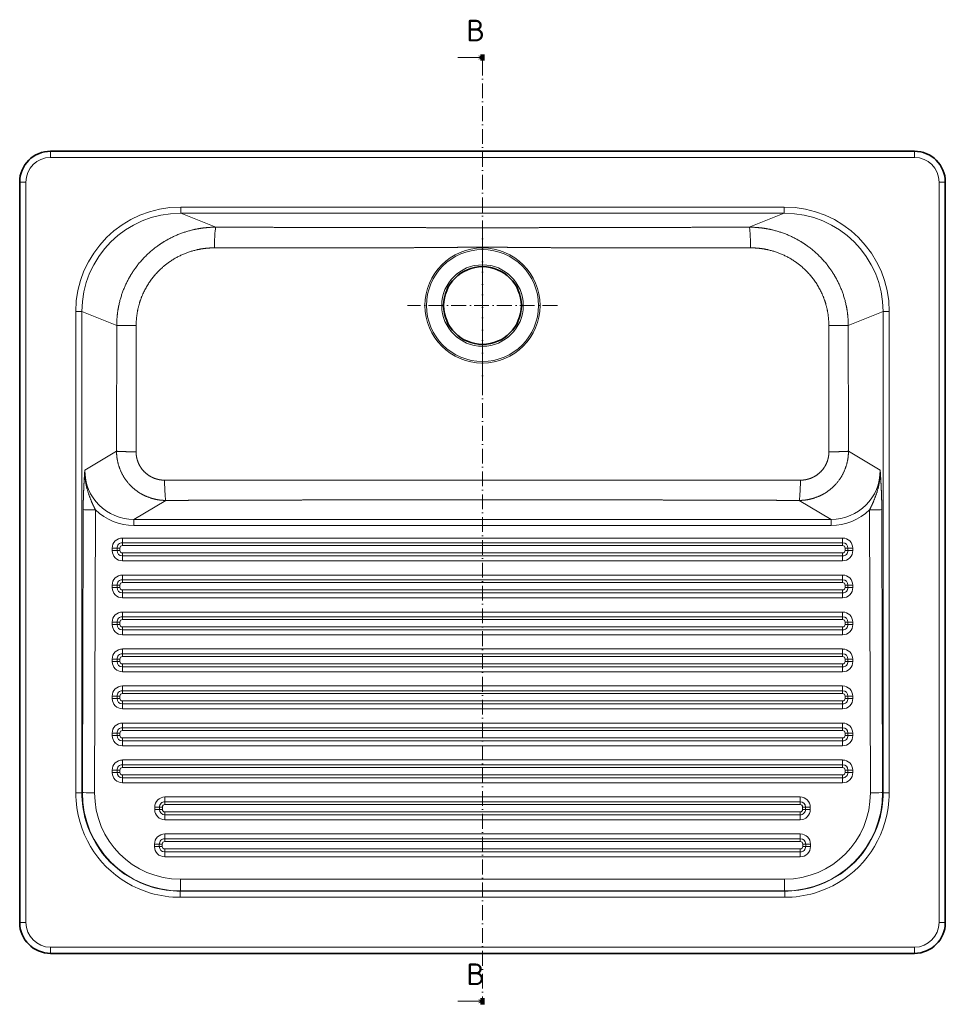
# Model space of a CAD drawing. Extents: x 34 to 383, y 7 to 271.
# Tile 1 of 3: x 34 to 184, y 7 to 166. Entities that reach past the tile are written whole.
import ezdxf
from ezdxf.enums import TextEntityAlignment as Align

# ---------------------------------------------------------------- set-up
doc = ezdxf.new("R2010")
doc.units = 0
doc.linetypes.add('DASHDOT', pattern=[18.5, 12, -3, 0.5, -3])
doc.layers.get('0').update_dxf_attribs({"lineweight": 13})
doc.styles.get("Standard").update_dxf_attribs({"font": 'isocp.shx'})

# ---------------------------------------------------------------- blocks, each defined once
blk = doc.blocks.new('BLOCK10')
at = {"color": 7, "lineweight": 13}
for p, q in [((0, 75.97), (-20, 75.97)), ((0, -688.81), (-20, -688.81))]:
    blk.add_line(p, q, dxfattribs=at)
at = {"color": 7, "lineweight": 100, "ltscale": 0.125}
for p, q in [((0, 78.47), (0, 73.47)), ((0, -691.31), (0, -686.31))]:
    blk.add_line(p, q, dxfattribs=at)
at = {"color": 7, "linetype": 'DASHDOT', "lineweight": 13}
blk.add_line((0, 73.47), (0, -686.31), dxfattribs=at)
at = {"color": 7, "lineweight": 13}
for points in [[(-3, 74.73), (0, 75.97), (-3, 77.22)], [(-3, -690.05), (0, -688.81), (-3, -687.56)]]:
    blk.add_lwpolyline(points, dxfattribs=at)
for p, p2 in [((-13.12, 89.1), (2.06, 89.1)), ((-13.12, -675.68), (2.06, -675.68))]:
    blk.add_text('B', height=17.5, dxfattribs=at).set_placement(p, p2, align=Align.FIT)
blk = doc.blocks.new('BLOCK11')
at = {"color": 7, "linetype": 'DASHDOT', "lineweight": 13}
for p, q in [((0, -64.35), (0, -185.65)), ((60.65, -125), (-60.65, -125))]:
    blk.add_line(p, q, dxfattribs=at)
blk = doc.blocks.new('BLOCK12')
at = {"color": 7, "lineweight": 35}
for p, q in [((0, 0), (-350, 0)), ((0, 0), (350, 0)), ((-375, -25), (-375, -625)), ((375, -25), (375, -625)), ((-350, -650), (0, -650)), ((350, -650), (0, -650))]:
    blk.add_line(p, q, dxfattribs=at)
at = {"color": 7, "lineweight": 13, "ltscale": 0.125}
for p, q in [((-350, -5), (-350, 0)), ((350, -5), (350, 0)), ((-370, -25), (-375, -25)), ((370, -25), (375, -25)), ((-370, -625), (-375, -625)), ((370, -625), (375, -625)), ((-350, -645), (-350, -650)), ((350, -645), (350, -650))]:
    blk.add_line(p, q, dxfattribs=at)
at = {"color": 7, "lineweight": 13}
for p, q in [((0, -5), (-350, -5)), ((0, -5), (350, -5)), ((-370, -25), (-370, -625)), ((370, -25), (370, -625)), ((0, -45.17), (-244.52, -45.17)), ((0, -45.17), (244.52, -45.17)), ((0, -50.17), (-244.52, -50.17)), ((-244.52, -50.17), (-216.04, -61.53)), ((0, -50.17), (244.52, -50.17)), ((244.52, -50.17), (216.04, -61.53)), ((-329.58, -519.91), (-329.58, -129.96)), ((-324.6, -129.96), (-324.6, -299.76)), ((-324.6, -129.96), (-296.38, -141.23)), ((324.6, -129.96), (296.38, -141.23)), ((324.6, -129.96), (324.6, -299.76)), ((329.58, -519.91), (329.58, -129.96)), ((-296.53, -243.07), (-322.24, -258.48)), ((296.53, -243.07), (322.24, -258.48)), ((-256.54, -282.94), (-282.4, -298.42)), ((256.54, -282.94), (282.4, -298.42)), ((-313.58, -290.67), (-314.28, -519.89)), ((313.58, -290.67), (314.28, -519.89)), ((-324.6, -299.76), (-324.6, -469.3)), ((-323.57, -299.14), (-324.24, -519.54)), ((-282.4, -298.42), (0, -298.42)), ((282.4, -298.42), (0, -298.42)), ((323.57, -299.14), (324.24, -519.54)), ((324.6, -299.76), (324.6, -469.3)), ((-282.4, -303.24), (0, -303.24)), ((282.4, -303.24), (0, -303.24)), ((-291.8, -313.41), (0, -313.41)), ((-291.8, -317.24), (0, -317.24)), ((291.8, -313.41), (0, -313.41)), ((291.8, -317.24), (0, -317.24)), ((0, -319.54), (-291.8, -319.54)), ((0, -325.54), (-291.8, -325.54)), ((0, -319.54), (291.8, -319.54)), ((0, -325.54), (291.8, -325.54)), ((0, -327.92), (-291.8, -327.92)), ((0, -331.89), (-291.8, -331.89)), ((0, -327.92), (291.8, -327.92)), ((0, -331.89), (291.8, -331.89)), ((-291.8, -343.39), (0, -343.39)), ((-291.8, -347.22), (0, -347.22)), ((0, -349.53), (-291.8, -349.53)), ((291.8, -343.39), (0, -343.39)), ((291.8, -347.22), (0, -347.22)), ((0, -349.53), (291.8, -349.53)), ((0, -355.52), (-291.8, -355.52)), ((0, -357.9), (-291.8, -357.9)), ((0, -355.52), (291.8, -355.52)), ((0, -357.9), (291.8, -357.9)), ((0, -361.87), (-291.8, -361.87)), ((0, -361.87), (291.8, -361.87)), ((-291.8, -373.37), (0, -373.37)), ((291.8, -373.37), (0, -373.37)), ((-291.8, -377.21), (0, -377.21)), ((0, -379.51), (-291.8, -379.51)), ((291.8, -377.21), (0, -377.21)), ((0, -379.51), (291.8, -379.51)), ((0, -385.5), (-291.8, -385.5)), ((0, -387.88), (-291.8, -387.88)), ((0, -385.5), (291.8, -385.5)), ((0, -387.88), (291.8, -387.88)), ((0, -391.85), (-291.8, -391.85)), ((0, -391.85), (291.8, -391.85)), ((-291.8, -403.35), (0, -403.35)), ((291.8, -403.35), (0, -403.35)), ((-291.8, -407.19), (0, -407.19)), ((0, -409.49), (-291.8, -409.49)), ((291.8, -407.19), (0, -407.19)), ((0, -409.49), (291.8, -409.49)), ((0, -415.49), (-291.8, -415.49)), ((0, -417.87), (-291.8, -417.87)), ((0, -421.83), (-291.8, -421.83)), ((0, -415.49), (291.8, -415.49)), ((0, -417.87), (291.8, -417.87)), ((0, -421.83), (291.8, -421.83)), ((-291.8, -433.33), (0, -433.33)), ((-291.8, -437.17), (0, -437.17)), ((291.8, -433.33), (0, -433.33)), ((291.8, -437.17), (0, -437.17)), ((0, -439.47), (-291.8, -439.47)), ((0, -445.47), (-291.8, -445.47)), ((0, -439.47), (291.8, -439.47)), ((0, -445.47), (291.8, -445.47)), ((0, -447.85), (-291.8, -447.85)), ((0, -451.81), (-291.8, -451.81)), ((0, -447.85), (291.8, -447.85)), ((0, -451.81), (291.8, -451.81)), ((-324.6, -519.91), (-324.6, -469.3)), ((-291.8, -463.32), (0, -463.32)), ((-291.8, -467.15), (0, -467.15)), ((0, -469.45), (-291.8, -469.45)), ((291.8, -463.32), (0, -463.32)), ((291.8, -467.15), (0, -467.15)), ((0, -469.45), (291.8, -469.45)), ((324.6, -519.91), (324.6, -469.3)), ((0, -475.45), (-291.8, -475.45)), ((0, -477.83), (-291.8, -477.83)), ((0, -475.45), (291.8, -475.45)), ((0, -477.83), (291.8, -477.83)), ((0, -481.8), (-291.8, -481.8)), ((0, -481.8), (291.8, -481.8)), ((-291.8, -493.3), (0, -493.3)), ((291.8, -493.3), (0, -493.3)), ((-291.8, -497.13), (0, -497.13)), ((0, -499.43), (-291.8, -499.43)), ((291.8, -497.13), (0, -497.13)), ((0, -499.43), (291.8, -499.43)), ((0, -505.43), (-291.8, -505.43)), ((0, -507.81), (-291.8, -507.81)), ((0, -505.43), (291.8, -505.43)), ((0, -507.81), (291.8, -507.81)), ((0, -511.78), (-291.8, -511.78)), ((0, -511.78), (291.8, -511.78)), ((-257.34, -523.28), (0, -523.28)), ((257.34, -523.28), (0, -523.28)), ((-257.34, -527.12), (0, -527.12)), ((0, -529.42), (-257.34, -529.42)), ((257.34, -527.12), (0, -527.12)), ((0, -529.42), (257.34, -529.42)), ((0, -535.41), (-257.34, -535.41)), ((0, -537.79), (-257.34, -537.79)), ((0, -541.76), (-257.34, -541.76)), ((0, -535.41), (257.34, -535.41)), ((0, -537.79), (257.34, -537.79)), ((0, -541.76), (257.34, -541.76)), ((-257.53, -553.26), (0, -553.26)), ((-257.53, -557.1), (0, -557.1)), ((257.53, -553.26), (0, -553.26)), ((257.53, -557.1), (0, -557.1)), ((0, -559.4), (-257.53, -559.4)), ((0, -565.39), (-257.53, -565.39)), ((0, -559.4), (257.53, -559.4)), ((0, -565.39), (257.53, -565.39)), ((0, -567.77), (-257.53, -567.77)), ((0, -571.74), (-257.53, -571.74)), ((0, -567.77), (257.53, -567.77)), ((0, -571.74), (257.53, -571.74)), ((0, -589.84), (-244.76, -589.84)), ((0, -589.84), (244.76, -589.84)), ((-244.91, -599.6), (0, -599.6)), ((-244.91, -604.58), (0, -604.58)), ((0, -599.45), (-244.76, -599.45)), ((0, -599.45), (244.76, -599.45)), ((244.91, -599.6), (0, -599.6)), ((244.91, -604.58), (0, -604.58)), ((-350, -645), (0, -645)), ((350, -645), (0, -645))]:
    blk.add_line(p, q, dxfattribs=at)
at = {"color": 7, "lineweight": 13, "ltscale": 0.124924}
for p, q in [((-244.52, -50.17), (-244.52, -45.17)), ((244.52, -50.17), (244.52, -45.17))]:
    blk.add_line(p, q, dxfattribs=at)
at = {"color": 7, "lineweight": 13, "ltscale": 0.124524}
for p, q in [((-324.6, -129.96), (-329.58, -129.96)), ((324.6, -129.96), (329.58, -129.96)), ((-324.6, -519.91), (-329.58, -519.91)), ((324.6, -519.91), (329.58, -519.91)), ((-244.91, -599.6), (-244.91, -604.58)), ((244.91, -599.6), (244.91, -604.58))]:
    blk.add_line(p, q, dxfattribs=at)
at = {"color": 7, "lineweight": 13, "ltscale": 0.220565}
for p, q in [((-323.57, -299.14), (-323.54, -290.32)), ((323.57, -299.14), (323.54, -290.32))]:
    blk.add_line(p, q, dxfattribs=at)
at = {"color": 7, "lineweight": 13, "ltscale": 0.120466}
for p, q in [((-282.4, -303.24), (-282.4, -298.42)), ((282.4, -303.24), (282.4, -298.42))]:
    blk.add_line(p, q, dxfattribs=at)
at = {"color": 7, "lineweight": 13, "ltscale": 0.095883}
for p, q in [((-291.8, -317.24), (-291.8, -313.41)), ((291.8, -317.24), (291.8, -313.41)), ((-291.8, -347.22), (-291.8, -343.39)), ((291.8, -347.22), (291.8, -343.39)), ((-291.8, -377.21), (-291.8, -373.37)), ((291.8, -377.21), (291.8, -373.37)), ((-291.8, -407.19), (-291.8, -403.35)), ((291.8, -407.19), (291.8, -403.35)), ((-291.8, -437.17), (-291.8, -433.33)), ((291.8, -437.17), (291.8, -433.33)), ((-291.8, -467.15), (-291.8, -463.32)), ((291.8, -467.15), (291.8, -463.32)), ((-291.8, -497.13), (-291.8, -493.3)), ((291.8, -497.13), (291.8, -493.3)), ((-257.34, -527.12), (-257.34, -523.28)), ((257.34, -527.12), (257.34, -523.28)), ((-257.53, -557.1), (-257.53, -553.26)), ((257.53, -557.1), (257.53, -553.26))]:
    blk.add_line(p, q, dxfattribs=at)
at = {"color": 7, "lineweight": 13, "ltscale": 0.05753}
for p, q in [((-291.8, -319.54), (-291.8, -317.24)), ((291.8, -319.54), (291.8, -317.24)), ((-291.8, -349.53), (-291.8, -347.22)), ((291.8, -349.53), (291.8, -347.22)), ((-291.8, -379.51), (-291.8, -377.21)), ((291.8, -379.51), (291.8, -377.21)), ((-291.8, -409.49), (-291.8, -407.19)), ((291.8, -409.49), (291.8, -407.19)), ((-291.8, -439.47), (-291.8, -437.17)), ((291.8, -439.47), (291.8, -437.17)), ((-291.8, -469.45), (-291.8, -467.15)), ((291.8, -469.45), (291.8, -467.15)), ((-291.8, -499.43), (-291.8, -497.13)), ((291.8, -499.43), (291.8, -497.13)), ((-257.34, -529.42), (-257.34, -527.12)), ((257.34, -529.42), (257.34, -527.12)), ((-257.53, -559.4), (-257.53, -557.1)), ((257.53, -559.4), (257.53, -557.1))]:
    blk.add_line(p, q, dxfattribs=at)
at = {"color": 7, "lineweight": 13, "ltscale": 0.04997}
for p, q in [((-300.05, -323.65), (-300.05, -321.65)), ((-296.15, -323.58), (-296.15, -321.58)), ((-293.8, -323.54), (-293.8, -321.54)), ((293.8, -323.54), (293.8, -321.54)), ((296.15, -323.58), (296.15, -321.58)), ((300.05, -323.65), (300.05, -321.65)), ((-300.05, -353.63), (-300.05, -351.63)), ((-296.15, -353.56), (-296.15, -351.56)), ((-293.8, -353.52), (-293.8, -351.52)), ((293.8, -353.52), (293.8, -351.52)), ((296.15, -353.56), (296.15, -351.56)), ((300.05, -353.63), (300.05, -351.63)), ((-300.05, -383.61), (-300.05, -381.61)), ((-296.15, -383.54), (-296.15, -381.55)), ((-293.8, -383.51), (-293.8, -381.51)), ((293.8, -383.51), (293.8, -381.51)), ((296.15, -383.54), (296.15, -381.55)), ((300.05, -383.61), (300.05, -381.61)), ((-300.05, -413.59), (-300.05, -411.59)), ((-296.15, -413.53), (-296.15, -411.53)), ((-293.8, -413.49), (-293.8, -411.49)), ((293.8, -413.49), (293.8, -411.49)), ((296.15, -413.53), (296.15, -411.53)), ((300.05, -413.59), (300.05, -411.59)), ((-300.05, -443.57), (-300.05, -441.57)), ((-296.15, -443.51), (-296.15, -441.51)), ((-293.8, -443.47), (-293.8, -441.47)), ((293.8, -443.47), (293.8, -441.47)), ((296.15, -443.51), (296.15, -441.51)), ((300.05, -443.57), (300.05, -441.57)), ((-300.05, -473.56), (-300.05, -471.56)), ((-296.15, -473.49), (-296.15, -471.49)), ((-293.8, -473.45), (-293.8, -471.45)), ((293.8, -473.45), (293.8, -471.45)), ((296.15, -473.49), (296.15, -471.49)), ((300.05, -473.56), (300.05, -471.56)), ((-300.05, -503.54), (-300.05, -501.54)), ((-296.15, -503.47), (-296.15, -501.47)), ((-293.8, -503.43), (-293.8, -501.43)), ((293.8, -503.43), (293.8, -501.43)), ((296.15, -503.47), (296.15, -501.47)), ((300.05, -503.54), (300.05, -501.54)), ((-265.59, -533.52), (-265.59, -531.52)), ((-261.68, -533.45), (-261.68, -531.45)), ((-259.34, -533.41), (-259.34, -531.42)), ((259.34, -533.41), (259.34, -531.42)), ((261.68, -533.45), (261.68, -531.45)), ((265.59, -533.52), (265.59, -531.52)), ((-265.78, -563.5), (-265.78, -561.5)), ((-261.87, -563.44), (-261.87, -561.44)), ((-259.53, -563.4), (-259.53, -561.4)), ((259.53, -563.4), (259.53, -561.4)), ((261.87, -563.44), (261.87, -561.44)), ((265.78, -563.5), (265.78, -561.5))]:
    blk.add_line(p, q, dxfattribs=at)
at = {"color": 7, "lineweight": 13, "ltscale": 0.059493}
for p, q in [((-291.8, -325.54), (-291.8, -327.92)), ((291.8, -325.54), (291.8, -327.92)), ((-291.8, -355.52), (-291.8, -357.9)), ((291.8, -355.52), (291.8, -357.9)), ((-291.8, -385.5), (-291.8, -387.88)), ((291.8, -385.5), (291.8, -387.88)), ((-291.8, -415.49), (-291.8, -417.87)), ((291.8, -415.49), (291.8, -417.87)), ((-291.8, -445.47), (-291.8, -447.85)), ((291.8, -445.47), (291.8, -447.85)), ((-291.8, -475.45), (-291.8, -477.83)), ((291.8, -475.45), (291.8, -477.83)), ((-291.8, -505.43), (-291.8, -507.81)), ((291.8, -505.43), (291.8, -507.81)), ((-257.34, -535.41), (-257.34, -537.79)), ((257.34, -535.41), (257.34, -537.79)), ((-257.53, -565.39), (-257.53, -567.77)), ((257.53, -565.39), (257.53, -567.77))]:
    blk.add_line(p, q, dxfattribs=at)
at = {"color": 7, "lineweight": 13, "ltscale": 0.099155}
for p, q in [((-291.8, -327.92), (-291.8, -331.89)), ((291.8, -327.92), (291.8, -331.89)), ((-291.8, -357.9), (-291.8, -361.87)), ((291.8, -357.9), (291.8, -361.87)), ((-291.8, -387.88), (-291.8, -391.85)), ((291.8, -387.88), (291.8, -391.85)), ((-291.8, -417.87), (-291.8, -421.83)), ((291.8, -417.87), (291.8, -421.83)), ((-291.8, -447.85), (-291.8, -451.81)), ((291.8, -447.85), (291.8, -451.81)), ((-291.8, -477.83), (-291.8, -481.8)), ((291.8, -477.83), (291.8, -481.8)), ((-291.8, -507.81), (-291.8, -511.78)), ((291.8, -507.81), (291.8, -511.78)), ((-257.34, -537.79), (-257.34, -541.76)), ((257.34, -537.79), (257.34, -541.76)), ((-257.53, -567.77), (-257.53, -571.74)), ((257.53, -567.77), (257.53, -571.74))]:
    blk.add_line(p, q, dxfattribs=at)
at = {"color": 7, "lineweight": 13, "ltscale": 0.012744}
for p, q in [((-324.24, -519.54), (-324.6, -519.91)), ((324.24, -519.54), (324.6, -519.91))]:
    blk.add_line(p, q, dxfattribs=at)
at = {"color": 7, "lineweight": 13, "ltscale": 0.240324}
for p, q in [((-244.76, -589.84), (-244.76, -599.45)), ((244.76, -589.84), (244.76, -599.45))]:
    blk.add_line(p, q, dxfattribs=at)
at = {"color": 7, "lineweight": 13, "ltscale": 0.005188}
for p, q in [((-244.76, -599.45), (-244.91, -599.6)), ((244.76, -599.45), (244.91, -599.6))]:
    blk.add_line(p, q, dxfattribs=at)
at = {"color": 7, "lineweight": 13}
for radius in [46.66, 45.36, 33]:
    blk.add_circle((0, -125), radius, dxfattribs=at)
at = {"color": 7, "lineweight": 35}
blk.add_circle((0, -125), 31.5, dxfattribs=at)
for centre, start, end in [((-350, -25), 90, 180), ((350, -25), 0, 90), ((-350, -625), 180, 270), ((350, -625), 270, 360)]:
    blk.add_arc(centre, 25, start, end, dxfattribs=at)
at = {"color": 7, "lineweight": 13}
for centre, radius, start, end in [((-350, -25), 20, 90, 180), ((350, -25), 20, 360, 450), ((-50005.47, -121.48), 49709.09, 359.859847, 359.977236), ((-116709.83, -132.74), 116429.2, 359.9454769, 359.9957892), ((116709.83, -132.74), 116429.2, 180.0042108, 180.0545231), ((50005.47, -121.48), 49709.09, 180.022764, 180.140153), ((-244.53, -519.92), 85.05, 179.98988, 196.40519), ((-244.55, -519.96), 80.05, 179.96167, 196.3813), ((244.55, -519.96), 80.05, 343.6187, 0.03833), ((244.53, -519.92), 85.05, 343.59481, 0.01012), ((-244.96, -519.55), 80.05, 253.61864, 270.03827), ((244.96, -519.55), 80.05, 269.96173, 286.38136), ((-244.92, -519.53), 85.05, 253.59482, 270.01011), ((244.92, -519.53), 85.05, 269.98989, 286.40518), ((-350, -625), 20, 180, 270), ((350, -625), 20, 270, 360)]:
    blk.add_arc(centre, radius, start, end, dxfattribs=at)
for centre, major_axis, ratio, start_param, end_param in [((-244.26, -130.22), (79.29, -31.65), 0.995592, 1.952086, 3.51984), ((244.26, -130.22), (79.29, 31.65), 0.995592, 5.904938, 7.472692), ((-244.26, -130.22), (74.67, -29.8), 0.995045, 1.95209, 3.519844), ((244.26, -130.22), (74.67, 29.8), 0.995045, 5.904933, 7.472688), ((-216.04, -78.52), (-0.04, -17), 0.068238, 3.176581, 4.697881), ((216.04, -78.52), (0.04, -17), 0.068238, 1.585304, 3.106604), ((-282.05, -258.27), (30.07, 26.92), 0.99086, 2.411957, 3.978192), ((282.05, -258.27), (30.07, -26.92), 0.99086, 5.446586, 7.012821), ((-256.54, -265.96), (0.05, -17), 0.061278, 4.74579, 6.230727), ((256.54, -265.96), (-0.05, -17), 0.061278, 0.052459, 1.537396), ((-313.58, -290.32), (10, -0.03), 0.034899, 3.228912, 4.712496), ((-282.05, -258.1), (33.34, 30.72), 0.992386, 3.199273, 3.964103), ((282.05, -258.1), (33.34, -30.72), 0.992386, 5.460675, 6.225505), ((313.58, -290.32), (-10, -0.03), 0.034899, 1.57069, 3.054273), ((-291.8, -321.65), (8.24, 0), 0.999391, 1.570796, 3.141593), ((-291.8, -321.58), (4.34, 0), 0.999391, 1.570796, 3.141593), ((291.8, -321.65), (-8.24, 0), 0.999391, 3.141593, 4.712389), ((291.8, -321.58), (-4.34, 0), 0.999391, 3.141593, 4.712389), ((-300.05, -321.47), (5, 0), 0.034899, 4.712389, 5.608054), ((-300.05, -323.47), (5, 0), 0.034899, 4.712389, 5.608054), ((-291.8, -323.65), (8.24, 0), 0.999391, 3.141593, 4.712389), ((-293.8, -321.65), (3, 0), 0.034899, 1.570796, 2.466461), ((-293.8, -323.65), (3, 0), 0.034899, 1.570796, 2.466461), ((-291.8, -323.58), (4.34, 0), 0.999391, 3.141593, 4.712389), ((-291.8, -321.54), (2, 0), 0.999391, 1.570796, 3.141593), ((-291.8, -323.54), (2, 0), 0.999391, 3.141593, 4.71239), ((291.8, -321.54), (-2, 0), 0.999391, 3.141592, 4.712389), ((291.8, -323.54), (-2, 0), 0.999391, 1.570796, 3.141593), ((291.8, -323.58), (-4.34, 0), 0.999391, 1.570796, 3.141593), ((291.8, -323.65), (-8.24, 0), 0.999391, 1.570796, 3.141593), ((293.8, -321.65), (-3, 0), 0.034899, 3.816724, 4.712389), ((293.8, -323.65), (-3, 0), 0.034899, 3.816724, 4.712389), ((300.05, -321.47), (-5, 0), 0.034899, 0.675132, 1.570796), ((300.05, -323.47), (-5, 0), 0.034899, 0.675132, 1.570796), ((-291.8, -351.63), (8.24, 0), 0.999391, 1.570796, 3.141593), ((-291.8, -351.56), (4.34, 0), 0.999391, 1.570796, 3.141593), ((-291.8, -351.52), (2, 0), 0.999391, 1.570796, 3.141593), ((291.8, -351.63), (-8.24, 0), 0.999391, 3.141593, 4.712389), ((291.8, -351.56), (-4.34, 0), 0.999391, 3.141593, 4.712389), ((291.8, -351.52), (-2, 0), 0.999391, 3.141592, 4.712389), ((-300.05, -351.46), (5, 0), 0.034899, 4.712389, 5.608054), ((-300.05, -353.45), (5, 0), 0.034899, 4.712389, 5.608054), ((-291.8, -353.63), (8.24, 0), 0.999391, 3.141593, 4.712389), ((-293.8, -351.63), (3, 0), 0.034899, 1.570796, 2.466461), ((-293.8, -353.63), (3, 0), 0.034899, 1.570796, 2.466461), ((-291.8, -353.56), (4.34, 0), 0.999391, 3.141593, 4.712389), ((-291.8, -353.52), (2, 0), 0.999391, 3.141593, 4.71239), ((291.8, -353.52), (-2, 0), 0.999391, 1.570796, 3.141593), ((291.8, -353.56), (-4.34, 0), 0.999391, 1.570796, 3.141593), ((291.8, -353.63), (-8.24, 0), 0.999391, 1.570796, 3.141593), ((293.8, -351.63), (-3, 0), 0.034899, 3.816724, 4.712389), ((293.8, -353.63), (-3, 0), 0.034899, 3.816724, 4.712389), ((300.05, -351.46), (-5, 0), 0.034899, 0.675132, 1.570796), ((300.05, -353.45), (-5, 0), 0.034899, 0.675132, 1.570796), ((-291.8, -381.61), (8.24, 0), 0.999391, 1.570796, 3.141593), ((291.8, -381.61), (-8.24, 0), 0.999391, 3.141593, 4.712389), ((-300.05, -381.44), (5, 0), 0.034899, 4.712389, 5.608054), ((-291.8, -381.55), (4.34, 0), 0.999391, 1.570796, 3.141593), ((-293.8, -381.61), (3, 0), 0.034899, 1.570796, 2.466461), ((-291.8, -381.51), (2, 0), 0.999391, 1.570796, 3.141593), ((291.8, -381.55), (-4.34, 0), 0.999391, 3.141593, 4.712389), ((291.8, -381.51), (-2, 0), 0.999391, 3.141592, 4.712389), ((293.8, -381.61), (-3, 0), 0.034899, 3.816724, 4.712389), ((300.05, -381.44), (-5, 0), 0.034899, 0.675132, 1.570796), ((-300.05, -383.44), (5, 0), 0.034899, 4.712389, 5.608054), ((-291.8, -383.61), (8.24, 0), 0.999391, 3.141593, 4.712389), ((-293.8, -383.61), (3, 0), 0.034899, 1.570796, 2.466461), ((-291.8, -383.54), (4.34, 0), 0.999391, 3.141593, 4.712389), ((-291.8, -383.51), (2, 0), 0.999391, 3.141593, 4.71239), ((291.8, -383.51), (-2, 0), 0.999391, 1.570796, 3.141593), ((291.8, -383.54), (-4.34, 0), 0.999391, 1.570796, 3.141593), ((291.8, -383.61), (-8.24, 0), 0.999391, 1.570796, 3.141593), ((293.8, -383.61), (-3, 0), 0.034899, 3.816724, 4.712389), ((300.05, -383.44), (-5, 0), 0.034899, 0.675132, 1.570796), ((-291.8, -411.59), (8.24, 0), 0.999391, 1.570796, 3.141593), ((291.8, -411.59), (-8.24, 0), 0.999391, 3.141593, 4.712389), ((-300.05, -411.42), (5, 0), 0.034899, 4.712389, 5.608054), ((-300.05, -413.42), (5, 0), 0.034899, 4.712389, 5.608054), ((-291.8, -413.59), (8.24, 0), 0.999391, 3.141593, 4.712389), ((-291.8, -411.53), (4.34, 0), 0.999391, 1.570796, 3.141593), ((-293.8, -411.59), (3, 0), 0.034899, 1.570796, 2.466461), ((-293.8, -413.59), (3, 0), 0.034899, 1.570796, 2.466461), ((-291.8, -413.53), (4.34, 0), 0.999391, 3.141593, 4.712389), ((-291.8, -411.49), (2, 0), 0.999391, 1.570796, 3.141593), ((-291.8, -413.49), (2, 0), 0.999391, 3.141593, 4.71239), ((291.8, -411.53), (-4.34, 0), 0.999391, 3.141593, 4.712389), ((291.8, -411.49), (-2, 0), 0.999391, 3.141592, 4.712389), ((291.8, -413.49), (-2, 0), 0.999391, 1.570796, 3.141593), ((291.8, -413.53), (-4.34, 0), 0.999391, 1.570796, 3.141593), ((291.8, -413.59), (-8.24, 0), 0.999391, 1.570796, 3.141593), ((293.8, -411.59), (-3, 0), 0.034899, 3.816724, 4.712389), ((293.8, -413.59), (-3, 0), 0.034899, 3.816724, 4.712389), ((300.05, -411.42), (-5, 0), 0.034899, 0.675132, 1.570796), ((300.05, -413.42), (-5, 0), 0.034899, 0.675132, 1.570796), ((-291.8, -441.57), (8.24, 0), 0.999391, 1.570796, 3.141593), ((-291.8, -441.51), (4.34, 0), 0.999391, 1.570796, 3.141593), ((291.8, -441.57), (-8.24, 0), 0.999391, 3.141593, 4.712389), ((291.8, -441.51), (-4.34, 0), 0.999391, 3.141593, 4.712389), ((-300.05, -441.4), (5, 0), 0.034899, 4.712389, 5.608054), ((-300.05, -443.4), (5, 0), 0.034899, 4.712389, 5.608054), ((-291.8, -443.57), (8.24, 0), 0.999391, 3.141593, 4.712389), ((-293.8, -441.57), (3, 0), 0.034899, 1.570796, 2.466461), ((-293.8, -443.57), (3, 0), 0.034899, 1.570796, 2.466461), ((-291.8, -443.51), (4.34, 0), 0.999391, 3.141593, 4.712389), ((-291.8, -441.47), (2, 0), 0.999391, 1.570796, 3.141593), ((-291.8, -443.47), (2, 0), 0.999391, 3.141593, 4.71239), ((291.8, -441.47), (-2, 0), 0.999391, 3.141592, 4.712389), ((291.8, -443.47), (-2, 0), 0.999391, 1.570796, 3.141593), ((291.8, -443.51), (-4.34, 0), 0.999391, 1.570796, 3.141593), ((291.8, -443.57), (-8.24, 0), 0.999391, 1.570796, 3.141593), ((293.8, -441.57), (-3, 0), 0.034899, 3.816724, 4.712389), ((293.8, -443.57), (-3, 0), 0.034899, 3.816724, 4.712389), ((300.05, -441.4), (-5, 0), 0.034899, 0.675132, 1.570796), ((300.05, -443.4), (-5, 0), 0.034899, 0.675132, 1.570796), ((-291.8, -471.56), (8.24, 0), 0.999391, 1.570796, 3.141593), ((-291.8, -471.49), (4.34, 0), 0.999391, 1.570796, 3.141593), ((-291.8, -471.45), (2, 0), 0.999391, 1.570796, 3.141593), ((291.8, -471.56), (-8.24, 0), 0.999391, 3.141593, 4.712389), ((291.8, -471.49), (-4.34, 0), 0.999391, 3.141593, 4.712389), ((291.8, -471.45), (-2, 0), 0.999391, 3.141592, 4.712389), ((-300.05, -471.38), (5, 0), 0.034899, 4.712389, 5.608054), ((-300.05, -473.38), (5, 0), 0.034899, 4.712389, 5.608054), ((-291.8, -473.56), (8.24, 0), 0.999391, 3.141593, 4.712389), ((-293.8, -471.56), (3, 0), 0.034899, 1.570796, 2.466461), ((-293.8, -473.56), (3, 0), 0.034899, 1.570796, 2.466461), ((-291.8, -473.49), (4.34, 0), 0.999391, 3.141593, 4.712389), ((-291.8, -473.45), (2, 0), 0.999391, 3.141593, 4.71239), ((291.8, -473.45), (-2, 0), 0.999391, 1.570796, 3.141593), ((291.8, -473.49), (-4.34, 0), 0.999391, 1.570796, 3.141593), ((291.8, -473.56), (-8.24, 0), 0.999391, 1.570796, 3.141593), ((293.8, -471.56), (-3, 0), 0.034899, 3.816724, 4.712389), ((293.8, -473.56), (-3, 0), 0.034899, 3.816724, 4.712389), ((300.05, -471.38), (-5, 0), 0.034899, 0.675132, 1.570796), ((300.05, -473.38), (-5, 0), 0.034899, 0.675132, 1.570796), ((-291.8, -501.54), (8.24, 0), 0.999391, 1.570796, 3.141593), ((291.8, -501.54), (-8.24, 0), 0.999391, 3.141593, 4.712389), ((-300.05, -501.36), (5, 0), 0.034899, 4.712389, 5.608054), ((-291.8, -501.47), (4.34, 0), 0.999391, 1.570796, 3.141593), ((-293.8, -501.54), (3, 0), 0.034899, 1.570796, 2.466461), ((-291.8, -501.43), (2, 0), 0.999391, 1.570796, 3.141593), ((291.8, -501.47), (-4.34, 0), 0.999391, 3.141593, 4.712389), ((291.8, -501.43), (-2, 0), 0.999391, 3.141592, 4.712389), ((293.8, -501.54), (-3, 0), 0.034899, 3.816724, 4.712389), ((300.05, -501.36), (-5, 0), 0.034899, 0.675132, 1.570796), ((-300.05, -503.36), (5, 0), 0.034899, 4.712389, 5.608054), ((-291.8, -503.54), (8.24, 0), 0.999391, 3.141593, 4.712389), ((-293.8, -503.54), (3, 0), 0.034899, 1.570796, 2.466461), ((-291.8, -503.47), (4.34, 0), 0.999391, 3.141593, 4.712389), ((-291.8, -503.43), (2, 0), 0.999391, 3.141593, 4.71239), ((291.8, -503.43), (-2, 0), 0.999391, 1.570796, 3.141593), ((291.8, -503.47), (-4.34, 0), 0.999391, 1.570796, 3.141593), ((291.8, -503.54), (-8.24, 0), 0.999391, 1.570796, 3.141593), ((293.8, -503.54), (-3, 0), 0.034899, 3.816724, 4.712389), ((300.05, -503.36), (-5, 0), 0.034899, 0.675132, 1.570796), ((-244.01, -519.01), (-47.67, -65.1), 0.991231, 5.346901, 6.910101), ((-314.28, -519.54), (10, -0.03), 0.034899, 3.228912, 4.712496), ((-244.01, -519.36), (-42.65, -56.47), 0.988978, 5.361512, 6.924712), ((-257.34, -531.52), (8.24, 0), 0.999391, 1.570796, 3.141593), ((244.01, -519.01), (47.67, -65.1), 0.991231, 5.656269, 7.219469), ((244.01, -519.36), (42.65, -56.47), 0.988978, 5.641658, 7.204859), ((257.34, -531.52), (-8.24, 0), 0.999391, 3.141593, 4.712389), ((314.28, -519.54), (-10, -0.03), 0.034899, 1.57069, 3.054273), ((-265.59, -531.35), (5, 0), 0.034899, 4.712389, 5.608054), ((-265.59, -533.34), (5, 0), 0.034899, 4.712389, 5.608054), ((-257.34, -533.52), (8.24, 0), 0.999391, 3.141593, 4.712389), ((-257.34, -531.45), (4.34, 0), 0.999391, 1.570796, 3.141593), ((-259.34, -531.52), (3, 0), 0.034899, 1.570796, 2.466461), ((-259.34, -533.52), (3, 0), 0.034899, 1.570796, 2.466461), ((-257.34, -533.45), (4.34, 0), 0.999391, 3.141593, 4.712389), ((-257.34, -531.42), (2, 0), 0.999391, 1.570796, 3.141593), ((-257.34, -533.41), (2, 0), 0.999391, 3.141593, 4.71239), ((257.34, -531.45), (-4.34, 0), 0.999391, 3.141593, 4.712389), ((257.34, -531.42), (-2, 0), 0.999391, 3.141592, 4.712389), ((257.34, -533.41), (-2, 0), 0.999391, 1.570796, 3.141593), ((257.34, -533.45), (-4.34, 0), 0.999391, 1.570796, 3.141593), ((257.34, -533.52), (-8.24, 0), 0.999391, 1.570796, 3.141593), ((259.34, -531.52), (-3, 0), 0.034899, 3.816724, 4.712389), ((259.34, -533.52), (-3, 0), 0.034899, 3.816724, 4.712389), ((265.59, -531.35), (-5, 0), 0.034899, 0.675132, 1.570796), ((265.59, -533.34), (-5, 0), 0.034899, 0.675132, 1.570796), ((-244.26, -519.26), (57.05, 57.05), 0.991498, 2.645874, 3.637311), ((244.26, -519.26), (57.05, -57.05), 0.991498, 5.787466, 6.778904), ((-244.26, -519.26), (-60.56, -60.56), 0.992432, 5.787467, 6.778904), ((244.26, -519.26), (60.56, -60.56), 0.992432, 5.787467, 6.778904), ((-257.53, -561.5), (8.24, 0), 0.999391, 1.570796, 3.141593), ((-257.53, -561.44), (4.34, 0), 0.999391, 1.570796, 3.141593), ((257.53, -561.5), (-8.24, 0), 0.999391, 3.141593, 4.712389), ((257.53, -561.44), (-4.34, 0), 0.999391, 3.141593, 4.712389), ((-265.78, -561.33), (5, 0), 0.034899, 4.712389, 5.608054), ((-265.78, -563.33), (5, 0), 0.034899, 4.712389, 5.608054), ((-257.53, -563.5), (8.24, 0), 0.999391, 3.141593, 4.712389), ((-259.53, -561.5), (3, 0), 0.034899, 1.570796, 2.466461), ((-259.53, -563.5), (3, 0), 0.034899, 1.570796, 2.466461), ((-257.53, -563.44), (4.34, 0), 0.999391, 3.141593, 4.712389), ((-257.53, -561.4), (2, 0), 0.999391, 1.570796, 3.141593), ((-257.53, -563.4), (2, 0), 0.999391, 3.141593, 4.71239), ((257.53, -561.4), (-2, 0), 0.999391, 3.141592, 4.712389), ((257.53, -563.4), (-2, 0), 0.999391, 1.570796, 3.141593), ((257.53, -563.44), (-4.34, 0), 0.999391, 1.570796, 3.141593), ((257.53, -563.5), (-8.24, 0), 0.999391, 1.570796, 3.141593), ((259.53, -561.5), (-3, 0), 0.034899, 3.816724, 4.712389), ((259.53, -563.5), (-3, 0), 0.034899, 3.816724, 4.712389), ((265.78, -561.33), (-5, 0), 0.034899, 0.675132, 1.570796), ((265.78, -563.33), (-5, 0), 0.034899, 0.675132, 1.570796)]:
    blk.add_ellipse(centre, major_axis=major_axis, ratio=ratio, start_param=start_param, end_param=end_param, dxfattribs=at)
for points, knots in [([(-216.04, -61.53), (-222.45, -61.53), (-228.88, -62.15), (-235.25, -63.42), (-247.55, -67.18), (-259.01, -73.39), (-264.37, -77.03), (-274.63, -85.63), (-283.02, -96.36), (-286.74, -102.36), (-292.01, -113.49), (-295.07, -125.51), (-295.94, -130.71), (-296.38, -135.96), (-296.38, -141.23)], [0, 0, 0, 0, 0, 0, 51.793064, 51.793064, 51.793064, 101.976873, 101.976873, 101.976873, 154.766199, 154.766199, 154.766199, 193.464435, 193.464435, 193.464435, 193.464435, 193.464435, 193.464435]), ([(-216.04, -61.53), (-208.06, -61.55), (-200.09, -61.57), (-192.11, -61.59), (-181.45, -61.62), (-170.8, -61.64), (-168.13, -61.65), (-153.51, -61.68), (-138.91, -61.72), (-126.28, -61.75), (-106.67, -61.79), (-87.47, -61.83), (-79.96, -61.85), (-69.23, -61.87), (-59.13, -61.89), (-55.99, -61.9), (-49.51, -61.91), (-43.45, -61.92), (-40.37, -61.92), (-33.66, -61.94), (-27.57, -61.94), (-24.33, -61.95), (-17.14, -61.96), (-10.61, -61.96), (-7.04, -61.96), (-3.52, -61.96), (0, -61.96)], [0, 0, 0, 0, 0, 0, 69.046983, 69.046983, 69.046983, 92.071503, 92.071503, 92.071503, 195.364337, 195.364337, 195.364337, 262.743188, 262.743188, 262.743188, 294.632117, 294.632117, 294.632117, 329.938675, 329.938675, 329.938675, 375.24251, 375.24251, 375.24251, 435.194976, 435.194976, 435.194976, 435.194976, 435.194976, 435.194976]), ([(216.04, -61.53), (208.06, -61.55), (200.09, -61.57), (192.11, -61.59), (181.45, -61.62), (170.8, -61.64), (168.13, -61.65), (153.51, -61.68), (138.91, -61.72), (126.28, -61.75), (106.67, -61.79), (87.47, -61.83), (79.96, -61.85), (69.23, -61.87), (59.13, -61.89), (55.99, -61.9), (49.51, -61.91), (43.45, -61.92), (40.37, -61.92), (33.66, -61.94), (27.57, -61.94), (24.33, -61.95), (17.14, -61.96), (10.61, -61.96), (7.04, -61.96), (3.52, -61.96), (0, -61.96)], [0, 0, 0, 0, 0, 0, 69.046983, 69.046983, 69.046983, 92.071503, 92.071503, 92.071503, 195.364337, 195.364337, 195.364337, 262.743188, 262.743188, 262.743188, 294.632117, 294.632117, 294.632117, 329.938675, 329.938675, 329.938675, 375.24251, 375.24251, 375.24251, 435.194976, 435.194976, 435.194976, 435.194976, 435.194976, 435.194976]), ([(216.04, -61.53), (222.45, -61.53), (228.88, -62.15), (235.25, -63.42), (247.55, -67.18), (259.01, -73.39), (264.37, -77.03), (274.63, -85.63), (283.02, -96.36), (286.74, -102.36), (292.01, -113.49), (295.07, -125.51), (295.94, -130.71), (296.38, -135.96), (296.38, -141.23)], [0, 0, 0, 0, 0, 0, 51.793064, 51.793064, 51.793064, 101.976873, 101.976873, 101.976873, 154.766199, 154.766199, 154.766199, 193.464435, 193.464435, 193.464435, 193.464435, 193.464435, 193.464435]), ([(-217.2, -78.28), (-222.37, -78.27), (-227.55, -78.78), (-232.7, -79.83), (-244.48, -83.52), (-255.29, -90.08), (-260.99, -94.76), (-270.43, -105.18), (-276.77, -118.09), (-278.95, -124.57), (-280.33, -131.95), (-280.61, -139.41), (-280.62, -140.04), (-280.63, -140.67), (-280.63, -141.3)], [0, 0, 0, 0, 0, 0, 48.911625, 48.911625, 48.911625, 114.32099, 114.32099, 114.32099, 172.124363, 172.124363, 172.124363, 177.445376, 177.445376, 177.445376, 177.445376, 177.445376, 177.445376]), ([(-217.2, -78.28), (-209.22, -78.29), (-201.24, -78.3), (-193.26, -78.3), (-182.6, -78.31), (-171.94, -78.32), (-169.28, -78.32), (-157.73, -78.33), (-146.18, -78.33), (-137.31, -78.33), (-125.18, -78.33), (-113.13, -78.32), (-109.94, -78.31), (-98.97, -78.3), (-88.14, -78.27), (-80.58, -78.25), (-69.76, -78.21), (-59.59, -78.15), (-56.43, -78.13), (-49.89, -78.09), (-43.76, -78.04), (-40.64, -78.02), (-33.81, -77.96), (-27.6, -77.91), (-24.27, -77.88), (-17.09, -77.83), (-10.51, -77.79), (-6.98, -77.77), (-3.49, -77.77), (0, -77.77)], [0, 0, 0, 0, 0, 0, 69.052967, 69.052967, 69.052967, 92.080044, 92.080044, 92.080044, 168.821335, 168.821335, 168.821335, 197.211011, 197.211011, 197.211011, 265.034653, 265.034653, 265.034653, 297.077564, 297.077564, 297.077564, 332.732706, 332.732706, 332.732706, 378.848885, 378.848885, 378.848885, 436.936945, 436.936945, 436.936945, 436.936945, 436.936945, 436.936945]), ([(217.2, -78.28), (209.22, -78.29), (201.24, -78.3), (193.26, -78.3), (182.6, -78.31), (171.94, -78.32), (169.28, -78.32), (157.73, -78.33), (146.18, -78.33), (137.31, -78.33), (125.18, -78.33), (113.13, -78.32), (109.94, -78.31), (98.97, -78.3), (88.14, -78.27), (80.58, -78.25), (69.76, -78.21), (59.59, -78.15), (56.43, -78.13), (49.89, -78.09), (43.76, -78.04), (40.64, -78.02), (33.81, -77.96), (27.6, -77.91), (24.27, -77.88), (17.09, -77.83), (10.51, -77.79), (6.98, -77.77), (3.49, -77.77), (0, -77.77)], [0, 0, 0, 0, 0, 0, 69.052967, 69.052967, 69.052967, 92.080044, 92.080044, 92.080044, 168.821335, 168.821335, 168.821335, 197.211011, 197.211011, 197.211011, 265.034653, 265.034653, 265.034653, 297.077564, 297.077564, 297.077564, 332.732706, 332.732706, 332.732706, 378.848885, 378.848885, 378.848885, 436.936945, 436.936945, 436.936945, 436.936945, 436.936945, 436.936945]), ([(217.2, -78.28), (222.37, -78.27), (227.55, -78.78), (232.7, -79.83), (244.48, -83.52), (255.29, -90.08), (260.99, -94.76), (270.43, -105.18), (276.77, -118.09), (278.95, -124.57), (280.33, -131.95), (280.61, -139.41), (280.62, -140.04), (280.63, -140.67), (280.63, -141.3)], [0, 0, 0, 0, 0, 0, 48.911625, 48.911625, 48.911625, 114.32099, 114.32099, 114.32099, 172.124363, 172.124363, 172.124363, 177.445376, 177.445376, 177.445376, 177.445376, 177.445376, 177.445376]), ([(-296.38, -141.23), (-296.27, -141.23), (-296.04, -141.24), (-295.7, -141.24), (-294.51, -141.26), (-292.83, -141.27), (-291.63, -141.27), (-288.81, -141.28), (-285.78, -141.29), (-284.09, -141.29), (-282.36, -141.29), (-280.63, -141.3)], [0, 0, 0, 0, 0, 0, 4.571125, 4.571125, 4.571125, 13.164692, 13.164692, 13.164692, 23.765385, 23.765385, 23.765385, 23.765385, 23.765385, 23.765385]), ([(296.38, -141.23), (296.27, -141.23), (296.04, -141.24), (295.7, -141.24), (294.51, -141.26), (292.83, -141.27), (291.63, -141.27), (288.81, -141.28), (285.78, -141.29), (284.09, -141.29), (282.36, -141.29), (280.63, -141.3)], [0, 0, 0, 0, 0, 0, 4.571125, 4.571125, 4.571125, 13.164692, 13.164692, 13.164692, 23.765385, 23.765385, 23.765385, 23.765385, 23.765385, 23.765385]), ([(-296.53, -243.07), (-296.42, -243.11), (-296.19, -243.14), (-295.85, -243.18), (-294.66, -243.26), (-292.97, -243.33), (-291.77, -243.37), (-288.93, -243.45), (-285.88, -243.49), (-284.17, -243.51), (-282.43, -243.53), (-280.69, -243.53)], [0, 0, 0, 0, 0, 0, 4.558296, 4.558296, 4.558296, 13.154489, 13.154489, 13.154489, 23.836206, 23.836206, 23.836206, 23.836206, 23.836206, 23.836206]), ([(-296.53, -243.07), (-296.53, -245.54), (-296.34, -248.01), (-295.95, -250.47), (-294.46, -256.72), (-291.75, -262.59), (-289.65, -265.95), (-284.37, -272.45), (-277.66, -277.35), (-273.8, -279.42), (-268, -281.6), (-262.01, -282.63), (-260.19, -282.83), (-258.36, -282.94), (-256.54, -282.94)], [0, 0, 0, 0, 0, 0, 17.927243, 17.927243, 17.927243, 46.18438, 46.18438, 46.18438, 77.918474, 77.918474, 77.918474, 91.634452, 91.634452, 91.634452, 91.634452, 91.634452, 91.634452]), ([(-280.69, -243.53), (-280.69, -245.09), (-280.56, -246.66), (-280.29, -248.22), (-279.38, -251.72), (-277.79, -255), (-276.7, -256.73), (-273.61, -260.58), (-269.66, -263.47), (-267.13, -264.77), (-263.65, -265.94), (-260.11, -266.42), (-259.26, -266.5), (-258.42, -266.53), (-257.58, -266.53)], [0, 0, 0, 0, 0, 0, 16.218591, 16.218591, 16.218591, 37.147147, 37.147147, 37.147147, 66.790115, 66.790115, 66.790115, 75.990613, 75.990613, 75.990613, 75.990613, 75.990613, 75.990613]), ([(296.53, -243.07), (296.53, -245.54), (296.34, -248.01), (295.95, -250.47), (294.46, -256.72), (291.75, -262.59), (289.65, -265.95), (284.37, -272.45), (277.66, -277.35), (273.8, -279.42), (268, -281.6), (262.01, -282.63), (260.19, -282.83), (258.36, -282.94), (256.54, -282.94)], [0, 0, 0, 0, 0, 0, 17.927243, 17.927243, 17.927243, 46.18438, 46.18438, 46.18438, 77.918474, 77.918474, 77.918474, 91.634452, 91.634452, 91.634452, 91.634452, 91.634452, 91.634452]), ([(280.69, -243.53), (280.69, -245.09), (280.56, -246.66), (280.29, -248.22), (279.38, -251.72), (277.79, -255), (276.7, -256.73), (273.61, -260.58), (269.66, -263.47), (267.13, -264.77), (263.65, -265.94), (260.11, -266.42), (259.26, -266.5), (258.42, -266.53), (257.58, -266.53)], [0, 0, 0, 0, 0, 0, 16.218591, 16.218591, 16.218591, 37.147147, 37.147147, 37.147147, 66.790115, 66.790115, 66.790115, 75.990613, 75.990613, 75.990613, 75.990613, 75.990613, 75.990613]), ([(296.53, -243.07), (296.42, -243.11), (296.19, -243.14), (295.85, -243.18), (294.66, -243.26), (292.97, -243.33), (291.77, -243.37), (288.93, -243.45), (285.88, -243.49), (284.17, -243.51), (282.43, -243.53), (280.69, -243.53)], [0, 0, 0, 0, 0, 0, 4.558296, 4.558296, 4.558296, 13.154489, 13.154489, 13.154489, 23.836206, 23.836206, 23.836206, 23.836206, 23.836206, 23.836206]), ([(-323.54, -290.32), (-323.53, -286.98), (-323.48, -283.77), (-323.4, -280.76), (-323.18, -274.55), (-322.9, -269.09), (-322.74, -266.3), (-322.56, -263.36), (-322.38, -260.49), (-322.36, -260.3), (-322.33, -259.78), (-322.3, -259.26), (-322.28, -259.01), (-322.26, -258.75), (-322.24, -258.49), (-322.24, -258.49), (-322.24, -258.48), (-322.24, -258.48)], [0, 0, 0, 0, 0, 0, 28.367056, 28.367056, 28.367056, 61.912047, 61.912047, 61.912047, 65.428035, 65.428035, 65.428035, 68.711505, 68.711505, 68.711505, 68.780589, 68.780589, 68.780589, 68.780589, 68.780589, 68.780589]), ([(-313.58, -290.67), (-314.75, -288.35), (-315.91, -285.96), (-317, -283.53), (-319.26, -277.89), (-320.92, -272.01), (-321.61, -268.67), (-322.08, -264.95), (-322.23, -261.21), (-322.24, -260.87), (-322.25, -260.36), (-322.25, -259.85), (-322.25, -259.68), (-322.25, -259.42), (-322.25, -259.17), (-322.25, -259.09), (-322.25, -258.96), (-322.25, -258.83), (-322.25, -258.79), (-322.25, -258.7), (-322.25, -258.62), (-322.25, -258.57), (-322.24, -258.53), (-322.24, -258.48), (-322.24, -258.48), (-322.24, -258.48), (-322.24, -258.48)], [0, 0, 0, 0, 0, 0, 27.604281, 27.604281, 27.604281, 62.300602, 62.300602, 62.300602, 65.768808, 65.768808, 65.768808, 67.504709, 67.504709, 67.504709, 68.372661, 68.372661, 68.372661, 68.806637, 68.806637, 68.806637, 69.240613, 69.240613, 69.240613, 69.267388, 69.267388, 69.267388, 69.267388, 69.267388, 69.267388]), ([(313.58, -290.67), (314.75, -288.35), (315.91, -285.96), (317, -283.53), (319.26, -277.89), (320.92, -272.01), (321.61, -268.67), (322.08, -264.95), (322.23, -261.21), (322.24, -260.87), (322.25, -260.36), (322.25, -259.85), (322.25, -259.68), (322.25, -259.42), (322.25, -259.17), (322.25, -259.09), (322.25, -258.96), (322.25, -258.83), (322.25, -258.79), (322.25, -258.7), (322.25, -258.62), (322.25, -258.57), (322.24, -258.53), (322.24, -258.48), (322.24, -258.48), (322.24, -258.48), (322.24, -258.48)], [0, 0, 0, 0, 0, 0, 27.604281, 27.604281, 27.604281, 62.300602, 62.300602, 62.300602, 65.768808, 65.768808, 65.768808, 67.504709, 67.504709, 67.504709, 68.372661, 68.372661, 68.372661, 68.806637, 68.806637, 68.806637, 69.240613, 69.240613, 69.240613, 69.267388, 69.267388, 69.267388, 69.267388, 69.267388, 69.267388]), ([(323.54, -290.32), (323.53, -286.98), (323.48, -283.77), (323.4, -280.76), (323.18, -274.55), (322.9, -269.09), (322.74, -266.3), (322.56, -263.36), (322.38, -260.49), (322.36, -260.3), (322.33, -259.78), (322.3, -259.26), (322.28, -259.01), (322.26, -258.75), (322.24, -258.49), (322.24, -258.49), (322.24, -258.48), (322.24, -258.48)], [0, 0, 0, 0, 0, 0, 28.367056, 28.367056, 28.367056, 61.912047, 61.912047, 61.912047, 65.428035, 65.428035, 65.428035, 68.711505, 68.711505, 68.711505, 68.780589, 68.780589, 68.780589, 68.780589, 68.780589, 68.780589]), ([(0, -266.59), (-8.22, -266.59), (-16.43, -266.58), (-24.65, -266.58), (-39.58, -266.56), (-54.66, -266.55), (-61.49, -266.54), (-76.69, -266.51), (-92.02, -266.49), (-100.59, -266.48), (-114.37, -266.47), (-128.19, -266.46), (-133.44, -266.46), (-143.91, -266.45), (-154.38, -266.45), (-159.78, -266.45), (-175.57, -266.45), (-191.34, -266.46), (-201.37, -266.46), (-218.96, -266.48), (-236.5, -266.5), (-243.53, -266.51), (-250.56, -266.52), (-257.58, -266.53)], [0, 0, 0, 0, 0, 0, 71.122809, 71.122809, 71.122809, 128.41588, 128.41588, 128.41588, 199.45125, 199.45125, 199.45125, 243.019772, 243.019772, 243.019772, 286.308566, 286.308566, 286.308566, 374.179987, 374.179987, 374.179987, 433.226038, 433.226038, 433.226038, 433.226038, 433.226038, 433.226038]), ([(0, -266.59), (8.22, -266.59), (16.43, -266.58), (24.65, -266.58), (39.58, -266.56), (54.66, -266.55), (61.49, -266.54), (76.69, -266.51), (92.02, -266.49), (100.59, -266.48), (114.37, -266.47), (128.19, -266.46), (133.44, -266.46), (143.91, -266.45), (154.38, -266.45), (159.78, -266.45), (175.57, -266.45), (191.34, -266.46), (201.37, -266.46), (218.96, -266.48), (236.5, -266.5), (243.53, -266.51), (250.56, -266.52), (257.58, -266.53)], [0, 0, 0, 0, 0, 0, 71.122809, 71.122809, 71.122809, 128.41588, 128.41588, 128.41588, 199.45125, 199.45125, 199.45125, 243.019772, 243.019772, 243.019772, 286.308566, 286.308566, 286.308566, 374.179987, 374.179987, 374.179987, 433.226038, 433.226038, 433.226038, 433.226038, 433.226038, 433.226038]), ([(0, -282.38), (-8.14, -282.38), (-16.29, -282.38), (-24.45, -282.38), (-39.1, -282.4), (-53.89, -282.41), (-60.5, -282.42), (-75.09, -282.45), (-89.81, -282.47), (-98.02, -282.49), (-111.38, -282.52), (-124.79, -282.55), (-130.02, -282.57), (-140.49, -282.59), (-150.97, -282.62), (-156.2, -282.63), (-172, -282.68), (-187.78, -282.72), (-197.8, -282.75), (-215.89, -282.81), (-233.93, -282.86), (-241.48, -282.89), (-249.02, -282.91), (-256.54, -282.94)], [0, 0, 0, 0, 0, 0, 70.895331, 70.895331, 70.895331, 126.616134, 126.616134, 126.616134, 194.606819, 194.606819, 194.606819, 238.104673, 238.104673, 238.104673, 281.655008, 281.655008, 281.655008, 369.476546, 369.476546, 369.476546, 432.841712, 432.841712, 432.841712, 432.841712, 432.841712, 432.841712]), ([(0, -282.38), (8.14, -282.38), (16.29, -282.38), (24.45, -282.38), (39.1, -282.4), (53.89, -282.41), (60.5, -282.42), (75.09, -282.45), (89.81, -282.47), (98.02, -282.49), (111.38, -282.52), (124.79, -282.55), (130.02, -282.57), (140.49, -282.59), (150.97, -282.62), (156.2, -282.63), (172, -282.68), (187.78, -282.72), (197.8, -282.75), (215.89, -282.81), (233.93, -282.86), (241.48, -282.89), (249.02, -282.91), (256.54, -282.94)], [0, 0, 0, 0, 0, 0, 70.895331, 70.895331, 70.895331, 126.616134, 126.616134, 126.616134, 194.606819, 194.606819, 194.606819, 238.104673, 238.104673, 238.104673, 281.655008, 281.655008, 281.655008, 369.476546, 369.476546, 369.476546, 432.841712, 432.841712, 432.841712, 432.841712, 432.841712, 432.841712])]:
    blk.add_open_spline(points, degree=5, knots=knots, dxfattribs=at)

msp = doc.modelspace()

# ---------------------------------------------------------------- block references
at = {"lineweight": 0, "xscale": 0.2, "yscale": 0.2, "zscale": 0.2}
for name in ['BLOCK10', 'BLOCK12', 'BLOCK11']:
    msp.add_blockref(name, (109.3, 144.99), dxfattribs=at)

doc.saveas('drawing.dxf')
